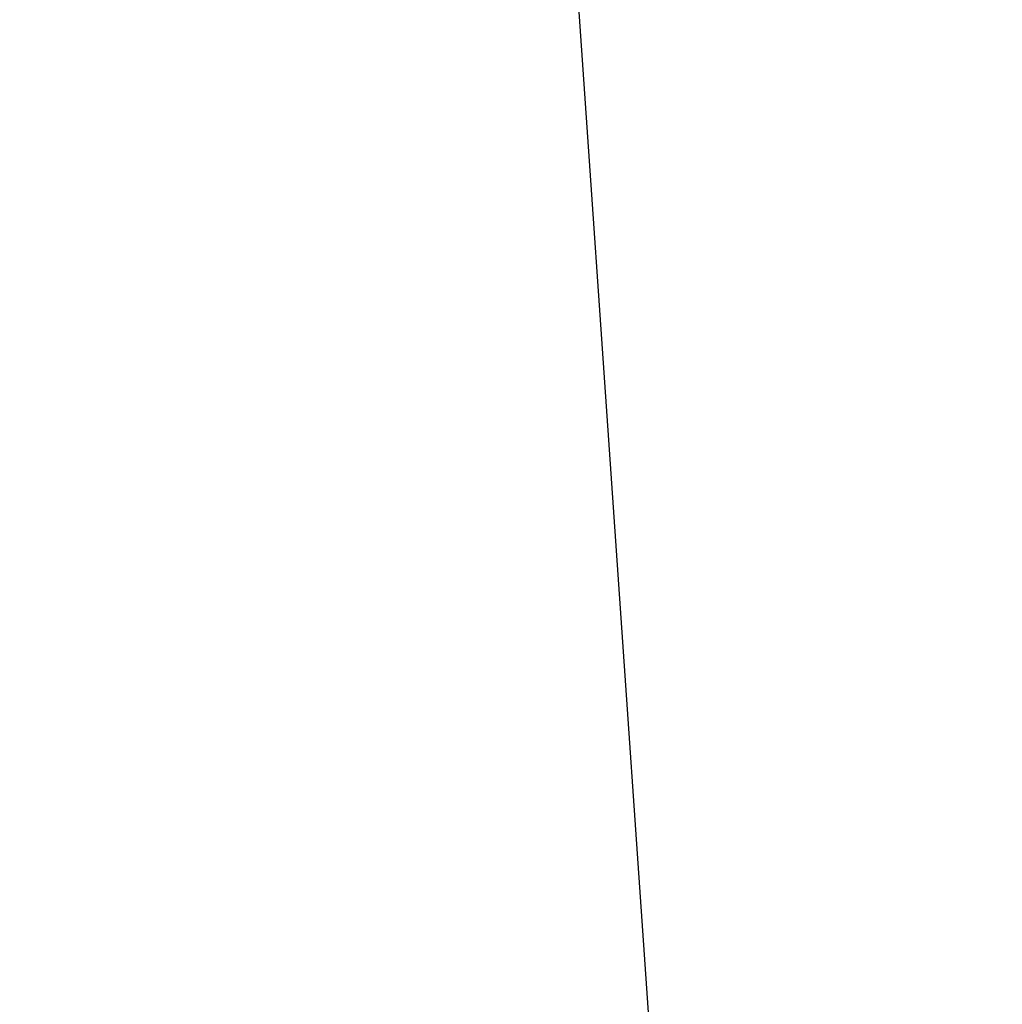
# Model space of a CAD drawing. Header units: millimetres. Extents: x -325 to 325, y -295 to 295.
# Tile 82 of 256: x -91.006 to -90.76, y -194.281 to -194.035. Entities that reach past the tile are written whole.
import ezdxf

# ---------------------------------------------------------------- set-up
doc = ezdxf.new("R2010")
doc.units = ezdxf.units.MM
doc.layers.add('Default', color=7, linetype='Continuous', true_color=0x000000)

msp = doc.modelspace()

# ---------------------------------------------------------------- linework, layer by layer
at = {"layer": 'Default', "extrusion": (-0.25, -0.433013, 0.866025)}
msp.add_lwpolyline([(41.49539, -100.68412), (41.47066, -102.11654), (41.39651, -103.54725), (41.27301, -104.97455), (41.10033, -106.39674), (40.87866, -107.81212), (40.60827, -109.21901), (40.28948, -110.61572), (39.92267, -112.0006), (39.50827, -113.37199), (39.04679, -114.72826), (38.53877, -116.0678), (37.98482, -117.389), (37.3856, -118.69029), (36.74182, -119.97013), (36.05424, -121.22698), (35.32369, -122.45936), (34.55105, -123.66578), (33.73722, -124.84481), (32.88318, -125.99505), (31.98995, -127.11513), (31.05859, -128.20371), (30.09021, -129.25949), (29.08596, -130.28122), (28.04705, -131.26768), (26.97471, -132.21769), (25.87022, -133.13013), (24.73489, -134.00389), (23.57008, -134.83795), (22.37717, -135.63131), (21.15759, -136.38302), (19.9128, -137.09218), (18.64426, -137.75796), (17.3535, -138.37956), (16.04206, -138.95623), (14.71149, -139.48729), (13.36339, -139.97212), (11.99935, -140.41012), (10.62101, -140.80078), (9.23001, -141.14363), (7.828, -141.43826), (6.41666, -141.68433), (4.99766, -141.88154), (3.57271, -142.02965), (2.14349, -142.12849), (0.71171, -142.17794), (-0.72093, -142.17794), (-2.15271, -142.12849), (-3.58193, -142.02965), (-5.00688, -141.88154), (-6.42588, -141.68433), (-7.83722, -141.43826), (-9.23923, -141.14363), (-10.63023, -140.80078), (-12.00857, -140.41012), (-13.37261, -139.97212), (-14.72071, -139.48729), (-16.05128, -138.95623), (-17.36272, -138.37956), (-18.65348, -137.75796), (-19.92202, -137.09218), (-21.16681, -136.38302), (-22.38639, -135.63131), (-23.5793, -134.83795), (-24.74411, -134.00389), (-25.87944, -133.13013), (-26.98393, -132.21769), (-28.05627, -131.26768), (-29.09518, -130.28122), (-30.09943, -129.25949), (-31.06781, -128.20371), (-31.99917, -127.11513), (-32.8924, -125.99505), (-33.74644, -124.84481), (-34.56027, -123.66578), (-35.33291, -122.45936), (-36.06346, -121.22698), (-36.75103, -119.97013), (-37.39482, -118.69029), (-37.99404, -117.389), (-38.54799, -116.0678), (-39.05601, -114.72826), (-39.51749, -113.37199), (-39.93189, -112.0006), (-40.2987, -110.61572), (-40.61749, -109.21901), (-40.88788, -107.81212), (-41.10955, -106.39674), (-41.28223, -104.97455), (-41.40573, -103.54725), (-41.47988, -102.11654), (-41.50461, -100.68412)], dxfattribs=at)
at = {"layer": 'Default'}
msp.add_lwpolyline([(-88.611, -209.73442), (-89.19656, -207.05074), (-89.69464, -204.38698), (-90.10794, -201.74654), (-90.43934, -199.13256), (-90.69178, -196.54794), (-90.86827, -193.99531), (-90.97189, -191.47708), (-91.00573, -188.99539), (-90.95882, -186.07378), (-90.81471, -183.10217), (-90.56836, -180.08415), (-90.21483, -177.0238), (-89.74927, -173.92565), (-89.47302, -172.36395)], dxfattribs=at)

doc.saveas('drawing.dxf')
